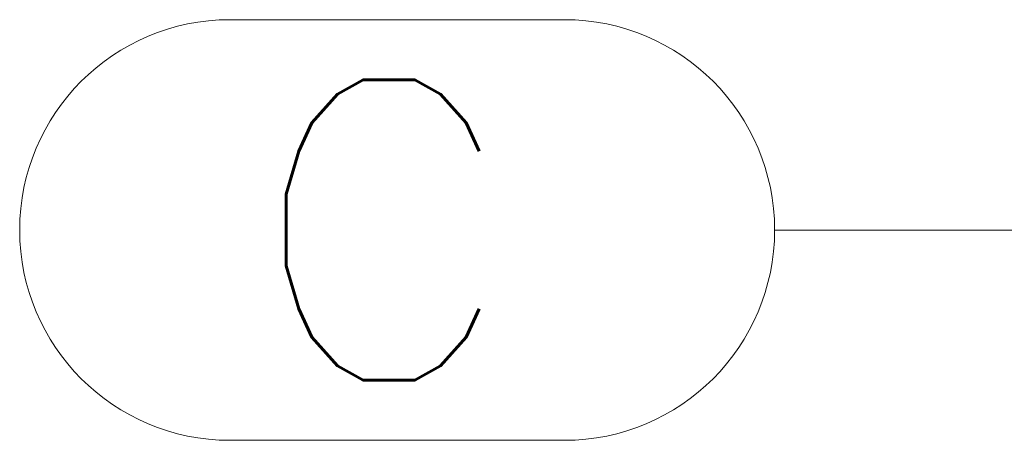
# Paper-space layout 'Layout1' of a CAD drawing. Extents: x -2 to 1083, y -36 to 422.
# Tile 14 of 67: x 352.28 to 368.68, y 177.54 to 184.54. Entities that reach past the tile are written whole.
import ezdxf

# ---------------------------------------------------------------- set-up
doc = ezdxf.new("R2010")
doc.units = 0
doc.linetypes.add('ACAD_ISO04W100', pattern=[30.5, 24, -3, 0.5, -3])
doc.linetypes.add('HP_01_CER_B', pattern=[8, 5, -1, 1, -1])
doc.layers.add('SS_1.ET-HALA_TaO-RASTR', color=7, linetype='HP_01_CER_B', lineweight=13)
doc.styles.add('romans.shx', font='romans.shx', dxfattribs={"height": 5})

psp = doc.layouts.get("Layout1")

# ---------------------------------------------------------------- linework, layer by layer
at = {"layer": 'SS_1.ET-HALA_TaO-RASTR', "linetype": 'Continuous', "ltscale": 0.25}
for p, q in [((361.3516, 184.5439), (355.7802, 184.5439)), ((355.7802, 177.5439), (361.3516, 177.5439))]:
    psp.add_line(p, q, dxfattribs=at)
at = {"layer": 'SS_1.ET-HALA_TaO-RASTR', "linetype": 'ACAD_ISO04W100', "ltscale": 0.25}
psp.add_line((369.8516, 181.0439), (364.8516, 181.0439), dxfattribs=at)
at = {"layer": 'SS_1.ET-HALA_TaO-RASTR', "linetype": 'Continuous', "ltscale": 0.25}
for centre, start, end in [((355.7802, 181.0439), 90, 270), ((361.3516, 181.0439), 270, 90)]:
    psp.add_arc(centre, 3.5, start, end, dxfattribs=at)

# ---------------------------------------------------------------- texts
at = {"layer": 'SS_1.ET-HALA_TaO-RASTR', "color": 7, "style": 'romans.shx'}
psp.add_text('C', height=5, dxfattribs=at).set_placement((356.0739, 178.5439))

doc.saveas('drawing.dxf')
